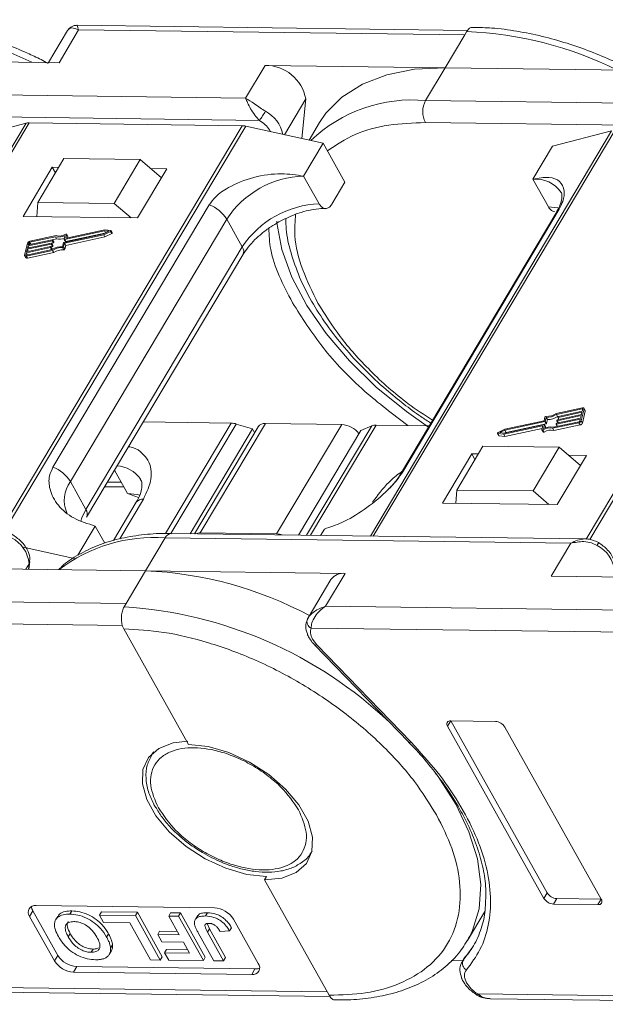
# Model space of a CAD drawing. Header units: millimetres. Extents: x 3199 to 4123, y -210 to 442.
# Tile 35 of 39: x 3881 to 3919, y 256 to 320. Entities that reach past the tile are written whole.
import ezdxf

# ---------------------------------------------------------------- set-up
doc = ezdxf.new("R2010")
doc.units = ezdxf.units.MM

msp = doc.modelspace()

# ---------------------------------------------------------------- linework, layer by layer
at = {"color": 7, "linetype": 'Continuous', "lineweight": 15}
for p, q in [((3909.758, 318.986), (3884.703, 319.316)), ((3884.106, 318.972), (3882.888, 316.926)), ((3883.564, 316.917), (3884.817, 319.022)), ((3884.817, 319.022), (3909.573, 318.695)), ((3909.573, 318.695), (3908.32, 316.591)), ((3909.698, 318.906), (3909.573, 318.695)), ((3870.766, 317.086), (3883.564, 316.917)), ((3896.772, 316.743), (3895.52, 314.638)), ((3908.32, 316.591), (3896.772, 316.743)), ((3907.068, 314.486), (3908.32, 316.591)), ((3908.32, 316.591), (3921.118, 316.422)), ((3895.52, 314.638), (3869.513, 314.981)), ((3898.018, 312.294), (3899.383, 314.587)), ((3899.383, 314.587), (3899.123, 312.049)), ((3933.074, 314.143), (3907.068, 314.486)), ((3896.414, 313.212), (3869.494, 313.567)), ((3881.44, 313.031), (3865.968, 287.036)), ((3866.154, 287.034), (3881.641, 313.053)), ((3877.64, 312.045), (3881.44, 313.031)), ((3895.301, 312.873), (3879.812, 286.849)), ((3880.043, 286.825), (3895.53, 312.845)), ((3881.641, 313.053), (3895.301, 312.873)), ((3895.53, 312.845), (3900.499, 311.744)), ((3900.263, 313.073), (3899.592, 311.945)), ((3933.968, 312.717), (3907.049, 313.072)), ((3918.995, 312.536), (3903.523, 286.541)), ((3903.709, 286.539), (3919.196, 312.558)), ((3915.194, 311.55), (3918.995, 312.536)), ((3932.856, 312.378), (3917.366, 286.353)), ((3917.597, 286.33), (3933.085, 312.35)), ((3900.499, 311.744), (3899.246, 309.639)), ((3900.499, 311.744), (3901.895, 309.25)), ((3913.942, 309.445), (3915.194, 311.55)), ((3883.127, 310.205), (3881.248, 307.048)), ((3883.869, 310.761), (3882.199, 307.955)), ((3883.535, 310.2), (3883.127, 310.205)), ((3883.127, 310.205), (3883.326, 309.849)), ((3888.768, 310.697), (3883.869, 310.761)), ((3887.097, 307.89), (3888.768, 310.697)), ((3888.768, 310.697), (3890.131, 309.531)), ((3888.595, 306.951), (3890.475, 310.108)), ((3890.475, 310.108), (3889.44, 310.122)), ((3900.243, 307.858), (3899.246, 309.639)), ((3901.06, 307.847), (3901.895, 309.25)), ((3913.942, 309.445), (3914.939, 307.664)), ((3882.199, 307.955), (3882.144, 307.036)), ((3887.097, 307.89), (3882.199, 307.955)), ((3893.192, 307.804), (3883.17, 290.966)), ((3888.189, 306.956), (3887.097, 307.89)), ((3881.248, 307.048), (3888.595, 306.951)), ((3915.472, 307.347), (3905.45, 290.508)), ((3905.602, 290.67), (3915.624, 307.508)), ((3884.288, 290.037), (3894.31, 306.875)), ((3895.307, 305.094), (3894.31, 306.875)), ((3883.364, 305.82), (3881.682, 305.458)), ((3883.864, 305.386), (3886.419, 305.936)), ((3883.893, 305.588), (3883.951, 305.833)), ((3886.465, 306.126), (3883.91, 305.577)), ((3883.913, 305.337), (3886.421, 305.876)), ((3883.99, 305.434), (3886.493, 305.972)), ((3884.048, 305.899), (3883.993, 305.669)), ((3886.497, 306.193), (3884.01, 305.658)), ((3884.126, 305.77), (3884.046, 305.913)), ((3884.048, 305.899), (3884.127, 305.756)), ((3886.419, 305.936), (3886.741, 306.095)), ((3886.421, 305.876), (3886.859, 306.093)), ((3886.501, 305.733), (3886.421, 305.876)), ((3886.741, 306.095), (3886.465, 306.126)), ((3886.538, 305.994), (3886.465, 306.126)), ((3886.873, 306.151), (3886.497, 306.193)), ((3886.501, 305.733), (3886.939, 305.95)), ((3886.859, 306.093), (3886.939, 305.95)), ((3886.97, 305.999), (3886.891, 306.141)), ((3881.532, 305.336), (3881.35, 304.576)), ((3883.055, 305.273), (3881.518, 304.942)), ((3881.533, 305.006), (3883.07, 305.336)), ((3881.571, 305.164), (3881.533, 305.006)), ((3883.108, 305.494), (3881.571, 305.164)), ((3881.647, 305.03), (3881.571, 305.164)), ((3881.587, 305.227), (3883.124, 305.558)), ((3881.617, 305.354), (3881.587, 305.227)), ((3881.677, 305.247), (3881.617, 305.354)), ((3883.322, 305.751), (3881.667, 305.395)), ((3881.667, 305.395), (3881.742, 305.261)), ((3883.135, 305.13), (3883.055, 305.273)), ((3883.088, 305.325), (3883.08, 305.293)), ((3883.16, 305.151), (3883.08, 305.293)), ((3883.167, 305.189), (3883.087, 305.332)), ((3883.088, 305.33), (3883.188, 305.352)), ((3883.168, 305.182), (3883.088, 305.325)), ((3883.188, 305.352), (3883.108, 305.494)), ((3883.141, 305.546), (3883.133, 305.515)), ((3883.213, 305.372), (3883.133, 305.515)), ((3883.22, 305.411), (3883.14, 305.553)), ((3883.141, 305.552), (3883.402, 305.608)), ((3883.221, 305.404), (3883.141, 305.546)), ((3883.16, 305.151), (3883.168, 305.182)), ((3883.213, 305.372), (3883.221, 305.404)), ((3883.402, 305.608), (3883.322, 305.751)), ((3883.781, 305.121), (3883.839, 305.366)), ((3883.854, 305.092), (3883.913, 305.337)), ((3883.893, 305.581), (3883.973, 305.438)), ((3883.99, 305.434), (3883.91, 305.577)), ((3883.993, 305.194), (3883.913, 305.337)), ((3883.934, 304.949), (3883.993, 305.194)), ((3883.993, 305.194), (3886.501, 305.733)), ((3883.999, 305.658), (3883.993, 305.669)), ((3884.109, 305.679), (3884.127, 305.756)), ((3881.354, 304.534), (3881.434, 304.392)), ((3881.465, 304.721), (3881.435, 304.594)), ((3881.435, 304.594), (3881.447, 304.572)), ((3881.454, 304.508), (3883.136, 304.869)), ((3883.002, 305.051), (3881.465, 304.721)), ((3881.54, 304.586), (3881.465, 304.721)), ((3881.469, 304.571), (3883.125, 304.927)), ((3881.48, 304.784), (3883.017, 305.114)), ((3881.518, 304.942), (3881.48, 304.784)), ((3881.593, 304.808), (3881.518, 304.942)), ((3881.534, 304.365), (3883.216, 304.727)), ((3883.077, 304.917), (3883.002, 305.051)), ((3883.035, 305.103), (3883.027, 305.071)), ((3883.107, 304.929), (3883.027, 305.071)), ((3883.114, 304.967), (3883.034, 305.11)), ((3883.035, 305.109), (3883.135, 305.13)), ((3883.114, 304.96), (3883.035, 305.103)), ((3883.107, 304.929), (3883.114, 304.96)), ((3883.216, 304.727), (3883.136, 304.869)), ((3883.787, 305.05), (3883.866, 304.908)), ((3883.934, 304.949), (3883.854, 305.092)), ((3895.307, 305.094), (3885.285, 288.256)), ((3885.328, 287.755), (3895.35, 304.594)), ((3881.534, 304.365), (3881.454, 304.508)), ((3917.121, 294.767), (3915.439, 294.405)), ((3917.106, 294.703), (3915.451, 294.347)), ((3917.095, 294.491), (3915.558, 294.16)), ((3915.573, 294.224), (3917.11, 294.554)), ((3917.043, 293.939), (3917.225, 294.699)), ((3917.057, 294.332), (3917.095, 294.491)), ((3917.134, 294.653), (3917.106, 294.703)), ((3917.11, 294.554), (3917.141, 294.681)), ((3917.123, 293.796), (3917.305, 294.556)), ((3917.301, 294.598), (3917.221, 294.74)), ((3917.225, 294.699), (3917.305, 294.556)), ((3888.963, 293.862), (3894.593, 293.787)), ((3894.593, 293.787), (3890.381, 286.709)), ((3914.662, 293.938), (3912.154, 293.399)), ((3914.711, 293.888), (3912.156, 293.339)), ((3914.721, 294.183), (3914.662, 293.938)), ((3914.791, 293.746), (3914.711, 293.888)), ((3914.794, 294.153), (3914.736, 293.908)), ((3914.816, 293.766), (3914.736, 293.908)), ((3914.874, 294.011), (3914.794, 294.153)), ((3914.816, 293.766), (3914.874, 294.011)), ((3915.211, 293.455), (3916.893, 293.816)), ((3915.253, 293.524), (3916.908, 293.88)), ((3915.53, 294.205), (3915.451, 294.347)), ((3916.989, 294.047), (3915.452, 293.717)), ((3915.467, 293.78), (3917.004, 294.11)), ((3915.487, 293.95), (3915.495, 293.981)), ((3915.488, 293.943), (3915.567, 293.802)), ((3917.042, 294.269), (3915.505, 293.938)), ((3915.58, 293.804), (3915.505, 293.938)), ((3915.52, 294.002), (3917.057, 294.332)), ((3915.53, 294.205), (3915.551, 294.209)), ((3915.54, 294.172), (3915.548, 294.203)), ((3915.541, 294.165), (3915.62, 294.023)), ((3915.633, 294.026), (3915.558, 294.16)), ((3916.893, 293.816), (3916.973, 293.674)), ((3916.958, 293.92), (3916.989, 294.047)), ((3917.004, 294.11), (3917.042, 294.269)), ((3917.123, 293.796), (3917.043, 293.939)), ((3890.737, 286.697), (3894.925, 293.732)), ((3895.97, 293.415), (3891.969, 286.693)), ((3896.331, 293.557), (3892.244, 286.69)), ((3892.616, 286.742), (3896.792, 293.758)), ((3895.97, 293.415), (3894.925, 293.732)), ((3896.104, 293.176), (3895.97, 293.415)), ((3896.792, 293.758), (3901.69, 293.694)), ((3901.69, 293.694), (3897.514, 286.678)), ((3898.909, 286.602), (3902.91, 293.324)), ((3903.614, 293.618), (3899.434, 286.595)), ((3899.678, 286.592), (3903.888, 293.665)), ((3903.614, 293.618), (3902.91, 293.324)), ((3903.888, 293.665), (3907.302, 293.62)), ((3912.154, 293.399), (3911.716, 293.182)), ((3912.156, 293.339), (3911.834, 293.18)), ((3911.834, 293.18), (3912.111, 293.149)), ((3912.078, 293.082), (3914.565, 293.616)), ((3912.111, 293.149), (3914.665, 293.698)), ((3912.236, 293.196), (3912.156, 293.339)), ((3912.158, 292.939), (3914.546, 293.453)), ((3912.162, 293.16), (3912.236, 293.196)), ((3912.236, 293.196), (3914.791, 293.746)), ((3914.528, 293.376), (3914.583, 293.605)), ((3914.529, 293.362), (3914.609, 293.22)), ((3914.579, 293.591), (3914.565, 293.616)), ((3914.661, 293.218), (3914.581, 293.36)), ((3914.683, 293.687), (3914.624, 293.442)), ((3914.762, 293.551), (3914.682, 293.694)), ((3914.762, 293.544), (3914.683, 293.687)), ((3914.75, 293.492), (3914.762, 293.544)), ((3915.291, 293.312), (3915.211, 293.455)), ((3915.291, 293.312), (3916.973, 293.674)), ((3915.434, 293.728), (3915.442, 293.76)), ((3915.435, 293.721), (3915.514, 293.58)), ((3915.527, 293.583), (3915.452, 293.717)), ((3911.685, 293.133), (3911.764, 292.991)), ((3911.702, 293.124), (3912.078, 293.082)), ((3911.782, 292.981), (3911.702, 293.124)), ((3911.782, 292.981), (3912.158, 292.939)), ((3912.158, 292.939), (3912.078, 293.082)), ((3910.733, 292.305), (3909.063, 289.498)), ((3915.632, 292.24), (3910.733, 292.305)), ((3913.961, 289.434), (3915.632, 292.24)), ((3915.632, 292.24), (3916.995, 291.075)), ((3910.033, 291.819), (3908.154, 288.662)), ((3910.441, 291.814), (3910.033, 291.819)), ((3910.033, 291.819), (3910.232, 291.463)), ((3915.501, 288.565), (3917.38, 291.722)), ((3917.38, 291.722), (3916.22, 291.737)), ((3887.121, 290.767), (3887.954, 289.278)), ((3884.288, 290.037), (3885.285, 288.256)), ((3886.666, 290.002), (3887.556, 289.99)), ((3886.493, 289.711), (3887.721, 289.695)), ((3909.012, 288.65), (3909.063, 289.498)), ((3909.063, 289.498), (3913.961, 289.434)), ((3914.97, 288.572), (3913.961, 289.434)), ((3887.457, 286.37), (3888.97, 288.912)), ((3887.954, 289.278), (3888.663, 289.025)), ((3888.51, 288.711), (3887.044, 286.249)), ((3908.154, 288.662), (3915.501, 288.565)), ((3884.766, 285.31), (3885.883, 287.188)), ((3885.883, 287.188), (3886.503, 286.081)), ((3900.334, 286.583), (3900.579, 286.994)), ((3889.111, 284.317), (3890.364, 286.422)), ((3890.364, 286.422), (3916.37, 286.079)), ((3917.308, 286.359), (3890.776, 286.709)), ((3897.514, 286.678), (3892.616, 286.742)), ((3881.258, 285.83), (3884.631, 285.083)), ((3916.37, 286.079), (3915.118, 283.974)), ((3877.563, 284.469), (3889.111, 284.317)), ((3881.427, 284.418), (3881.635, 284.769)), ((3881.635, 284.769), (3881.599, 284.416)), ((3881.63, 284.416), (3881.68, 284.9)), ((3889.111, 284.317), (3887.858, 282.212)), ((3901.909, 284.148), (3889.111, 284.317)), ((3900.988, 283.746), (3899.526, 281.289)), ((3900.657, 282.043), (3901.909, 284.148)), ((3915.118, 283.974), (3926.666, 283.822)), ((3887.858, 282.212), (3863.102, 282.538)), ((3887.858, 282.212), (3887.733, 282.002)), ((3925.413, 281.717), (3900.657, 282.043)), ((3862.17, 281.136), (3887.628, 280.801)), ((3899.546, 281.321), (3899.45, 281.073)), ((3887.714, 280.587), (3891.863, 273.178)), ((3899.725, 280.641), (3925.183, 280.305)), ((3900.087, 279.57), (3899.812, 279.933)), ((3899.937, 279.573), (3905.981, 273.323)), ((3906.132, 273.32), (3900.087, 279.57)), ((3908.474, 274.338), (3908.683, 274.688)), ((3908.474, 274.338), (3914.657, 263.294)), ((3911.541, 274.651), (3908.683, 274.688)), ((3908.683, 274.688), (3914.866, 263.645)), ((3918.331, 263.246), (3912.148, 274.289)), ((3905.97, 273.319), (3906.11, 273.177)), ((3889.59, 272.656), (3889.474, 272.461)), ((3889.474, 272.461), (3889.514, 272.526)), ((3889.514, 272.526), (3889.64, 272.7)), ((3899.786, 266.324), (3899.737, 266.246)), ((3896.854, 264.696), (3896.729, 264.485)), ((3896.729, 264.485), (3900.877, 257.075)), ((3914.657, 263.294), (3914.866, 263.645)), ((3893.521, 262.689), (3882.091, 262.839)), ((3915.265, 262.932), (3915.473, 263.283)), ((3915.265, 262.932), (3918.122, 262.895)), ((3915.473, 263.283), (3918.331, 263.246)), ((3918.122, 262.895), (3918.331, 263.246)), ((3881.674, 262.138), (3881.882, 262.489)), ((3881.882, 262.489), (3883.478, 259.639)), ((3884.369, 262.492), (3884.244, 262.282)), ((3886.153, 262.22), (3886.278, 262.431)), ((3888.456, 262.19), (3886.153, 262.22)), ((3886.153, 262.22), (3886.419, 261.745)), ((3886.278, 262.431), (3888.581, 262.4)), ((3888.581, 262.4), (3888.456, 262.19)), ((3890.051, 259.34), (3888.456, 262.19)), ((3888.581, 262.4), (3890.177, 259.55)), ((3890.591, 262.162), (3890.716, 262.372)), ((3890.716, 262.372), (3891.344, 262.364)), ((3891.344, 262.364), (3891.219, 262.153)), ((3891.344, 262.364), (3892.94, 259.514)), ((3892.459, 262.199), (3892.334, 261.988)), ((3893.078, 262.377), (3892.953, 262.167)), ((3909.751, 260.583), (3910.867, 262.458)), ((3881.674, 262.138), (3883.269, 259.288)), ((3883.474, 262.142), (3883.349, 261.931)), ((3886.419, 261.745), (3888.094, 261.723)), ((3888.094, 261.723), (3889.423, 259.348)), ((3890.591, 262.162), (3891.266, 260.956)), ((3891.219, 262.153), (3890.591, 262.162)), ((3892.815, 259.303), (3891.219, 262.153)), ((3893.054, 261.679), (3893.205, 261.341)), ((3896.332, 259.116), (3894.736, 261.966)), ((3884.277, 261.033), (3884.151, 260.822)), ((3886.606, 260.817), (3886.732, 261.027)), ((3889.885, 260.974), (3890.01, 261.185)), ((3889.885, 260.974), (3890.15, 260.499)), ((3891.266, 260.956), (3889.885, 260.974)), ((3890.01, 261.185), (3891.146, 261.17)), ((3892.479, 261.091), (3893.484, 259.295)), ((3893.08, 261.131), (3893.205, 261.341)), ((3894.112, 259.286), (3893.08, 261.131)), ((3893.205, 261.341), (3894.238, 259.497)), ((3893.886, 261.175), (3894.494, 261.203)), ((3894.494, 261.203), (3894.619, 261.414)), ((3886.991, 260.305), (3886.866, 260.094)), ((3890.15, 260.499), (3891.532, 260.481)), ((3891.532, 260.481), (3891.921, 259.787)), ((3909.896, 260.839), (3909.751, 260.583)), ((3885.616, 259.834), (3885.741, 260.044)), ((3886.782, 259.704), (3886.907, 259.914)), ((3890.33, 259.808), (3890.455, 260.018)), ((3890.33, 259.808), (3890.596, 259.333)), ((3891.921, 259.787), (3890.33, 259.808)), ((3890.455, 260.018), (3891.801, 260)), ((3910.098, 260.187), (3909.481, 259.331)), ((3883.269, 259.288), (3883.478, 259.639)), ((3889.423, 259.348), (3890.051, 259.34)), ((3890.051, 259.34), (3890.177, 259.55)), ((3890.596, 259.333), (3892.815, 259.303)), ((3892.815, 259.303), (3892.94, 259.514)), ((3893.484, 259.295), (3894.112, 259.286)), ((3894.238, 259.497), (3894.112, 259.286)), ((3908.714, 259.305), (3909.448, 259.296)), ((3909.551, 259.469), (3909.413, 259.236)), ((3909.413, 259.236), (3909.481, 259.331)), ((3909.481, 259.331), (3909.61, 259.547)), ((3884.484, 258.565), (3884.693, 258.915)), ((3884.484, 258.565), (3895.914, 258.414)), ((3884.693, 258.915), (3896.123, 258.765)), ((3895.914, 258.414), (3896.123, 258.765)), ((3900.758, 257.289), (3872.854, 257.657)), ((3873.646, 257.354), (3900.942, 256.994)), ((3938.312, 256.794), (3910.409, 257.162)), ((3910.348, 257.091), (3910.349, 257.091)), ((3911.2, 256.858), (3938.497, 256.498))]:
    msp.add_line(p, q, dxfattribs=at)
at = {"color": 7, "linetype": 'Continuous', "lineweight": 15, "flags": 128}
for points in [[(3908.32, 316.591), (3906.358, 316.491), (3904.578, 316.139), (3903.016, 315.542), (3901.704, 314.713), (3900.669, 313.669), (3900.263, 313.073)], [(3915.607, 307.588), (3915.544, 307.602), (3914.939, 307.664)], [(3915.624, 307.508), (3915.537, 307.432), (3915.472, 307.347)], [(3907.252, 293.535), (3905.831, 294.535), (3903.906, 296.105), (3902.178, 297.785), (3900.682, 299.541), (3899.447, 301.341), (3898.498, 303.146), (3897.853, 304.922), (3897.526, 306.634), (3897.515, 306.752)], [(3883.994, 305.914), (3884.005, 305.919), (3884.015, 305.922), (3884.025, 305.923), (3884.034, 305.921), (3884.041, 305.918), (3884.046, 305.913), (3884.048, 305.906), (3884.048, 305.899)], [(3886.873, 306.151), (3886.883, 306.148), (3886.889, 306.143), (3886.892, 306.136), (3886.892, 306.127), (3886.888, 306.118), (3886.881, 306.108), (3886.871, 306.1), (3886.859, 306.093)], [(3886.939, 305.95), (3886.951, 305.957), (3886.961, 305.966), (3886.968, 305.975), (3886.972, 305.985), (3886.972, 305.994), (3886.97, 305.999)], [(3883.07, 305.336), (3883.075, 305.337), (3883.078, 305.337), (3883.082, 305.336), (3883.084, 305.335), (3883.086, 305.333), (3883.088, 305.33), (3883.088, 305.328), (3883.088, 305.325)], [(3883.124, 305.558), (3883.128, 305.558), (3883.132, 305.558), (3883.135, 305.558), (3883.138, 305.556), (3883.14, 305.555), (3883.141, 305.552), (3883.141, 305.549), (3883.141, 305.546)], [(3883.91, 305.577), (3883.906, 305.576), (3883.902, 305.576), (3883.899, 305.577), (3883.896, 305.578), (3883.894, 305.58), (3883.893, 305.582), (3883.892, 305.585), (3883.893, 305.588)], [(3883.993, 305.669), (3883.992, 305.666), (3883.993, 305.664), (3883.994, 305.661), (3883.996, 305.66), (3883.999, 305.658), (3884.002, 305.658), (3884.006, 305.658), (3884.01, 305.658)], [(3884.127, 305.756), (3884.128, 305.764), (3884.126, 305.77)], [(3881.454, 304.508), (3881.43, 304.504), (3881.407, 304.505), (3881.387, 304.509), (3881.371, 304.516), (3881.359, 304.527), (3881.351, 304.541), (3881.348, 304.558), (3881.35, 304.576)], [(3881.435, 304.594), (3881.434, 304.588), (3881.435, 304.582), (3881.438, 304.578), (3881.442, 304.574), (3881.447, 304.572), (3881.454, 304.57), (3881.461, 304.57), (3881.469, 304.571)], [(3883.017, 305.114), (3883.021, 305.115), (3883.025, 305.115), (3883.028, 305.114), (3883.031, 305.113), (3883.033, 305.111), (3883.035, 305.109), (3883.035, 305.106), (3883.035, 305.103)], [(3883.104, 304.923), (3883.106, 304.926), (3883.107, 304.929)], [(3917.141, 294.681), (3917.141, 294.687), (3917.14, 294.692), (3917.138, 294.697), (3917.133, 294.7), (3917.128, 294.703), (3917.121, 294.704), (3917.114, 294.704), (3917.106, 294.703)], [(3917.121, 294.767), (3917.145, 294.77), (3917.168, 294.77), (3917.188, 294.766), (3917.204, 294.758), (3917.217, 294.747), (3917.224, 294.733), (3917.227, 294.717), (3917.225, 294.699)], [(3915.505, 293.938), (3915.501, 293.938), (3915.497, 293.938), (3915.494, 293.939), (3915.491, 293.94), (3915.489, 293.942), (3915.487, 293.944), (3915.487, 293.947), (3915.487, 293.95)], [(3915.558, 294.16), (3915.554, 294.16), (3915.55, 294.16), (3915.547, 294.16), (3915.544, 294.162), (3915.542, 294.163), (3915.541, 294.166), (3915.54, 294.169), (3915.54, 294.172)], [(3911.702, 293.124), (3911.693, 293.126), (3911.686, 293.131), (3911.683, 293.138), (3911.683, 293.147), (3911.687, 293.157), (3911.694, 293.166), (3911.704, 293.175), (3911.716, 293.182)], [(3914.581, 293.36), (3914.571, 293.356), (3914.56, 293.353), (3914.55, 293.352), (3914.541, 293.353), (3914.534, 293.357), (3914.529, 293.362), (3914.527, 293.368), (3914.528, 293.376)], [(3914.583, 293.605), (3914.583, 293.608), (3914.582, 293.611), (3914.581, 293.613), (3914.579, 293.615), (3914.576, 293.616), (3914.573, 293.617), (3914.569, 293.617), (3914.565, 293.616)], [(3914.609, 293.22), (3914.609, 293.219), (3914.614, 293.214), (3914.621, 293.211), (3914.63, 293.21), (3914.64, 293.21), (3914.65, 293.213), (3914.661, 293.218)], [(3914.665, 293.698), (3914.669, 293.699), (3914.673, 293.698), (3914.676, 293.698), (3914.679, 293.697), (3914.681, 293.695), (3914.682, 293.692), (3914.683, 293.69), (3914.683, 293.687)], [(3915.452, 293.717), (3915.447, 293.716), (3915.444, 293.716), (3915.44, 293.717), (3915.438, 293.718), (3915.436, 293.72), (3915.434, 293.722), (3915.434, 293.725), (3915.434, 293.728)], [(3888.741, 289.172), (3888.559, 289.216), (3887.954, 289.278)], [(3885.285, 288.256), (3885.022, 287.707), (3884.957, 287.501)], [(3918.062, 285.938), (3918.1, 286.002), (3918.129, 286.055), (3918.149, 286.094), (3918.16, 286.118), (3918.16, 286.126), (3918.159, 286.126)], [(3881.68, 284.9), (3881.667, 284.841), (3881.635, 284.769)], [(3899.937, 279.573), (3899.947, 279.565), (3899.982, 279.552), (3900.029, 279.554), (3900.087, 279.57)], [(3896.854, 264.696), (3895.592, 264.838), (3894.261, 265.224), (3892.94, 265.832), (3891.705, 266.627), (3890.628, 267.562), (3889.771, 268.583), (3889.184, 269.631), (3888.902, 270.645), (3888.94, 271.565), (3889.298, 272.339), (3889.952, 272.921), (3890.867, 273.278), (3891.819, 273.388)], [(3891.863, 273.178), (3893.125, 273.036), (3894.456, 272.649), (3895.777, 272.041), (3897.012, 271.246), (3898.09, 270.311), (3898.946, 269.29), (3899.533, 268.242), (3899.815, 267.229), (3899.777, 266.308), (3899.42, 265.535), (3898.765, 264.953), (3897.85, 264.596), (3896.729, 264.485)], [(3905.981, 273.323), (3905.991, 273.314), (3906.027, 273.302), (3906.074, 273.304), (3906.132, 273.32)], [(3907.687, 271.36), (3907.862, 271.121), (3909.001, 269.345), (3909.849, 267.572), (3910.388, 265.839), (3910.609, 264.182), (3910.506, 262.634), (3910.082, 261.226), (3909.896, 260.839)]]:
    msp.add_lwpolyline(points, dxfattribs=at)
at = {"color": 7, "linetype": 'Continuous', "lineweight": 15}
for centre, radius, start, end in [((3871.204, 295.499), 23.921, 63.68222, 87.74889), ((3908.759, 295.004), 23.921, 63.68222, 87.74889), ((3896.792, 314.108), 2.635, 10.46334, 90.43159), ((3906.2, 305.157), 9.369, 84.68884, 133.81237), ((3908.423, 313.761), 1.537, 151.84726, 206.63631), ((3889.308, 318.25), 8.711, 324.66196, 329.24799), ((3895.76, 311.84), 2.212, 12.3939, 62.13915), ((3881.624, 312.291), 0.762, 88.71486, 103.94659), ((3895.279, 311.742), 1.132, 77.19266, 88.88778), ((3899.445, 303.494), 6.148, 91.85146, 146.63211), ((3914.112, 307.44), 2.012, 34.97651, 94.86365), ((3892.358, 305.662), 2.299, 31.86296, 68.72336), ((3900.442, 301.713), 6.148, 91.85146, 146.63211), ((3883.525, 306.646), 0.918, 257.21693, 297.64361), ((3883.566, 306.619), 0.825, 255.81963, 301.24295), ((3881.717, 305.262), 0.199, 100.13345, 158.28269), ((3881.679, 305.33), 0.0664, 100.13345, 158.28269), ((3883.049, 305.305), 0.0332, 280.13345, 338.28269), ((3883.103, 305.527), 0.0332, 280.13345, 338.28269), ((3883.129, 305.163), 0.0332, 280.13345, 338.28269), ((3883.159, 305.185), 0.00928, 343.83362, 27.82236), ((3883.182, 305.385), 0.0332, 280.13345, 338.28269), ((3883.212, 305.407), 0.00928, 343.83362, 27.82236), ((3883.601, 306.449), 0.864, 256.65483, 290.57082), ((3883.87, 305.354), 0.0332, 100.13345, 158.28269), ((3883.984, 305.448), 0.0147, 219.38216, 291.31431), ((3882.996, 305.084), 0.0332, 280.13345, 338.28269), ((3883.106, 304.963), 0.00928, 343.83362, 27.82236), ((3883.763, 303.976), 1.145, 89.11156, 123.86502), ((3883.707, 304.076), 0.978, 85.32254, 125.72777), ((3883.787, 303.933), 0.978, 85.32254, 125.72777), ((3883.792, 305.116), 0.0666, 265.08198, 338.22439), ((3883.872, 304.974), 0.0666, 265.08198, 338.22439), ((3894.922, 304.809), 0.48, 333.29813, 36.49761), ((3881.502, 304.448), 0.0882, 219.38216, 291.31431), ((3914.868, 295.199), 0.978, 265.32254, 305.72777), ((3917.252, 294.572), 0.0557, 343.83362, 27.82236), ((3894.563, 292.578), 1.21, 72.60466, 88.58202), ((3914.705, 293.921), 0.0332, 280.13345, 338.28269), ((3914.783, 294.158), 0.0666, 85.08198, 158.22439), ((3914.812, 295.299), 1.145, 269.11156, 303.86502), ((3914.892, 295.156), 1.145, 269.11156, 303.86502), ((3915.473, 293.747), 0.0332, 100.13345, 158.28269), ((3915.526, 293.969), 0.0332, 100.13345, 158.28269), ((3915.579, 294.191), 0.0332, 100.13345, 158.28269), ((3916.858, 294.012), 0.199, 280.13345, 338.28269), ((3916.896, 293.945), 0.0664, 280.13345, 338.28269), ((3916.938, 293.87), 0.199, 280.13345, 338.28269), ((3896.736, 293.258), 0.503, 83.62421, 143.5489), ((3901.598, 292.148), 1.549, 39.39998, 86.5962), ((3903.865, 292.973), 0.692, 88.08646, 111.31749), ((3915.009, 292.655), 0.825, 75.81963, 121.24295), ((3915.05, 292.628), 0.918, 77.21693, 117.64361), ((3915.089, 292.513), 0.825, 75.81963, 121.24295), ((3914.753, 293.547), 0.00928, 343.83362, 27.82236), ((3914.785, 293.778), 0.0332, 280.13345, 338.28269), ((3911.782, 293.002), 0.0209, 212.10887, 269.29606), ((3882.335, 288.823), 2.299, 31.86296, 68.72336), ((3887.202, 289.138), 1.903, 34.29758, 87.55752), ((3905.897, 290.241), 0.521, 124.53354, 150.01461), ((3885.861, 288.849), 1.971, 142.93475, 204.26513), ((3888.914, 288.412), 0.503, 83.62421, 143.5489), ((3884.869, 287.967), 0.506, 336.16518, 34.75455), ((3879.581, 284.592), 2.062, 4.91796, 63.30134), ((3889.632, 276.468), 9.98, 85.79631, 127.46323), ((3890.819, 286.208), 0.503, 94.93467, 154.85936), ((3892.585, 286.099), 0.644, 87.24327, 113.70942), ((3897.475, 285.41), 1.268, 71.90738, 88.22848), ((3917.136, 284.097), 2.062, 4.91796, 63.30134), ((3888.035, 259.761), 24.579, 61.88911, 87.49099), ((3901.782, 283.185), 0.971, 82.44401, 144.7291), ((3886.046, 254.869), 27.185, 46.54173, 86.44117), ((3899.9, 281.049), 0.444, 155.44234, 246.7351), ((3908.645, 274.473), 0.218, 80.0385, 218.45582), ((3911.495, 273.884), 0.768, 31.84726, 86.63631), ((3915.518, 264.05), 0.768, 211.84726, 266.63631), ((3882.016, 262.409), 0.437, 80.0385, 218.45582), ((3915.31, 263.7), 0.768, 211.84726, 266.63631), ((3918.16, 263.11), 0.218, 260.0385, 38.45582), ((3882.427, 262.82), 0.637, 183.53369, 211.34635), ((3893.431, 261.155), 1.537, 31.84726, 86.63631), ((3884.575, 260.099), 1.537, 211.84726, 266.63631), ((3884.783, 260.45), 1.537, 211.84726, 266.63631), ((3895.99, 258.844), 0.437, 260.0385, 38.45582), ((3909.93, 259.128), 0.492, 155.65034, 240.17569), ((3896.155, 259.401), 0.637, 267.14035, 294.94614), ((3910.223, 257.258), 0.209, 306.81124, 332.44808)]:
    msp.add_arc(centre, radius, start, end, dxfattribs=at)
for points, knots in [([(3882.856, 316.873), (3882.706, 316.956), (3882.273, 317.196), (3881.345, 317.615), (3880.072, 318.152), (3878.551, 318.681), (3876.971, 319.124), (3875.353, 319.452), (3873.866, 319.649), (3872.956, 319.667), (3872.563, 319.674)], [0, 0, 0, 0, 0.044532, 0.128331, 0.266735, 0.409213, 0.560805, 0.717582, 0.878061, 1, 1, 1, 1]), ([(3884.817, 319.022), (3884.657, 319.085), (3884.41, 319.182), (3884.19, 319.103), (3884.11, 318.973), (3884.074, 318.914)], [0, 0, 0, 0, 0.4984129, 0.772928, 1, 1, 1, 1]), ([(3884.701, 319.316), (3884.628, 319.311), (3884.504, 319.302), (3884.296, 319.204), (3884.201, 319.093), (3884.15, 319.033)], [0, 0, 0, 0, 0.389383, 0.666862, 1, 1, 1, 1]), ([(3884.702, 319.309), (3884.702, 319.311), (3884.701, 319.339), (3884.728, 319.245), (3884.787, 319.096), (3884.817, 319.022)], [0, 0, 0, 0, 0.044563, 0.521846, 1, 1, 1, 1]), ([(3910.118, 319.181), (3910.072, 319.182), (3909.961, 319.184), (3909.814, 319.074), (3909.731, 318.954), (3909.698, 318.906)], [0, 0, 0, 0, 0.29921, 0.721934, 1, 1, 1, 1]), ([(3920.411, 316.378), (3920.261, 316.461), (3919.828, 316.7), (3918.9, 317.119), (3917.627, 317.657), (3916.106, 318.185), (3914.526, 318.629), (3912.907, 318.956), (3911.42, 319.154), (3910.51, 319.172), (3910.118, 319.179)], [0, 0, 0, 0, 0.0445325, 0.1283306, 0.2667352, 0.4092126, 0.5608048, 0.7175824, 0.8780612, 1, 1, 1, 1]), ([(3895.52, 314.638), (3895.703, 314.532), (3895.988, 314.366), (3896.439, 314.036), (3896.683, 313.871), (3896.794, 313.796)], [0, 0, 0, 0, 0.498413, 0.772928, 1, 1, 1, 1]), ([(3896.414, 313.212), (3896.311, 313.321), (3896.094, 313.553), (3895.841, 313.963), (3895.641, 314.349), (3895.56, 314.542), (3895.52, 314.638)], [0, 0, 0, 0, 0.2343503, 0.4981953, 0.748869, 1, 1, 1, 1]), ([(3897.111, 312.495), (3897.094, 312.532), (3897.025, 312.682), (3896.787, 312.942), (3896.536, 313.124), (3896.414, 313.212)], [0, 0, 0, 0, 0.142722, 0.582056, 1, 1, 1, 1]), ([(3907.049, 313.072), (3906.25, 313.043), (3904.606, 312.984), (3902.44, 312.387), (3901.331, 311.642), (3900.768, 311.263)], [0, 0, 0, 0, 0.317154, 0.653305, 1, 1, 1, 1]), ([(3899.246, 309.639), (3898.777, 309.709), (3897.75, 309.864), (3896.031, 309.62), (3894.585, 309.048), (3893.627, 308.393), (3893.319, 307.977), (3893.192, 307.804)], [0, 0, 0, 0, 0.219162, 0.4791659, 0.7354888, 0.890617, 1, 1, 1, 1]), ([(3915.624, 307.508), (3915.713, 307.682), (3915.944, 308.131), (3915.994, 308.786), (3915.714, 309.345), (3915.022, 309.634), (3914.305, 309.509), (3913.942, 309.445)], [0, 0, 0, 0, 0.109672, 0.284648, 0.519248, 0.75632, 1, 1, 1, 1]), ([(3915.755, 308.592), (3915.762, 308.584), (3915.797, 308.538), (3915.82, 308.432), (3915.807, 308.131), (3915.699, 307.753), (3915.529, 307.462), (3915.46, 307.343)], [0, 0, 0, 0, 0.067894, 0.345531, 0.591839, 0.832441, 1, 1, 1, 1]), ([(3901.06, 307.847), (3901.009, 307.776), (3900.906, 307.634), (3900.712, 307.546), (3900.516, 307.568), (3900.354, 307.685), (3900.275, 307.808), (3900.243, 307.858)], [0, 0, 0, 0, 0.214694, 0.429388, 0.644082, 0.858775, 1, 1, 1, 1]), ([(3897.652, 306.697), (3897.99, 306.869), (3898.464, 307.109), (3899.172, 307.347), (3899.744, 307.487), (3900.275, 307.562), (3900.546, 307.552), (3900.638, 307.549)], [0, 0, 0, 0, 0.329174, 0.461516, 0.675703, 0.889596, 1, 1, 1, 1]), ([(3898.73, 307.192), (3898.692, 306.739), (3898.599, 305.627), (3899.077, 303.681), (3899.806, 302.208), (3900.16, 301.493)], [0, 0, 0, 0, 0.262022, 0.641741, 1, 1, 1, 1]), ([(3914.939, 307.664), (3914.988, 307.593), (3915.087, 307.452), (3915.233, 307.363), (3915.315, 307.375), (3915.333, 307.377)], [0, 0, 0, 0, 0.4389656, 0.8779311, 1, 1, 1, 1]), ([(3895.366, 304.596), (3895.463, 304.755), (3895.66, 305.074), (3896.088, 305.539), (3896.578, 305.981), (3897.094, 306.368), (3897.479, 306.595), (3897.652, 306.697)], [0, 0, 0, 0, 0.2142216, 0.4301579, 0.6113, 0.8252845, 1, 1, 1, 1]), ([(3898.098, 306.905), (3898.102, 306.685), (3898.115, 305.973), (3898.406, 304.716), (3898.945, 303.167), (3899.719, 301.619), (3900.686, 300.102), (3901.819, 298.644), (3903.106, 297.247), (3904.4, 296.037), (3905.639, 295.028), (3906.588, 294.306), (3907.188, 293.926), (3907.403, 293.789)], [0, 0, 0, 0, 0.050224, 0.1621866, 0.2737079, 0.3844021, 0.493824, 0.6013649, 0.7053809, 0.8118659, 0.8889404, 0.9601856, 1, 1, 1, 1]), ([(3898.527, 301.515), (3897.931, 302.678), (3897.077, 304.347), (3897.029, 305.839), (3897.014, 306.29)], [0, 0, 0, 0, 0.697381, 1, 1, 1, 1]), ([(3905.928, 293.638), (3904.977, 294.355), (3902.933, 295.896), (3900.374, 298.608), (3899.137, 300.554), (3898.527, 301.515)], [0, 0, 0, 0, 0.3058402, 0.6572193, 1, 1, 1, 1]), ([(3900.16, 301.493), (3900.604, 300.775), (3901.52, 299.296), (3903.505, 297.105), (3905.528, 295.269), (3906.986, 294.319), (3907.513, 293.974)], [0, 0, 0, 0, 0.263846, 0.543497, 0.834774, 1, 1, 1, 1]), ([(3888.97, 288.912), (3889.178, 289.354), (3889.499, 290.034), (3889.475, 290.856), (3889.285, 291.428), (3888.89, 291.878), (3888.486, 292.198), (3888.125, 292.253), (3888.015, 292.27)], [0, 0, 0, 0, 0.293282, 0.451161, 0.61239, 0.773619, 0.931498, 1, 1, 1, 1]), ([(3883.17, 290.966), (3883.086, 290.783), (3882.869, 290.309), (3882.943, 289.434), (3883.445, 288.477), (3884.451, 287.627), (3885.402, 287.335), (3885.883, 287.188)], [0, 0, 0, 0, 0.109672, 0.284648, 0.519248, 0.75632, 1, 1, 1, 1]), ([(3900.579, 286.994), (3900.942, 287.113), (3901.736, 287.374), (3903.128, 288.201), (3904.344, 289.184), (3905.185, 290.05), (3905.48, 290.488), (3905.602, 290.67)], [0, 0, 0, 0, 0.219162, 0.4791659, 0.7354888, 0.890617, 1, 1, 1, 1]), ([(3905.552, 290.679), (3905.526, 290.663), (3905.216, 290.466), (3904.479, 289.825), (3903.986, 289.154), (3903.665, 288.718)], [0, 0, 0, 0, 0.03162, 0.370494, 1, 1, 1, 1]), ([(3888.761, 290.2), (3888.789, 290.157), (3888.863, 290.044), (3888.89, 289.773), (3888.81, 289.348), (3888.681, 288.98), (3888.527, 288.756), (3888.494, 288.709)], [0, 0, 0, 0, 0.169767, 0.442992, 0.691877, 0.935537, 1, 1, 1, 1]), ([(3905.437, 290.504), (3905.414, 290.459), (3905.297, 290.239), (3905.045, 289.914), (3904.782, 289.654), (3904.711, 289.585)], [0, 0, 0, 0, 0.156523, 0.775539, 1, 1, 1, 1]), ([(3881.657, 284.905), (3881.668, 284.949), (3881.722, 285.161), (3881.604, 285.509), (3881.392, 285.898), (3881.061, 286.299), (3880.729, 286.529), (3880.521, 286.674)], [0, 0, 0, 0, 0.068968, 0.327334, 0.506759, 0.690615, 1, 1, 1, 1]), ([(3890.783, 286.695), (3890.649, 286.701), (3889.977, 286.731), (3888.835, 286.633), (3887.38, 286.388), (3886.024, 285.969), (3884.801, 285.366), (3883.965, 284.835), (3883.607, 284.455), (3883.547, 284.39)], [0, 0, 0, 0, 0.044645, 0.223861, 0.404957, 0.587908, 0.773111, 0.961531, 1, 1, 1, 1]), ([(3916.37, 286.079), (3916.513, 286.156), (3916.799, 286.311), (3917.11, 286.343), (3917.265, 286.359)], [0, 0, 0, 0, 0.500456, 1, 1, 1, 1]), ([(3918.062, 285.938), (3917.943, 285.999), (3917.681, 286.134), (3917.087, 286.224), (3916.651, 286.136), (3916.37, 286.079)], [0, 0, 0, 0, 0.227063, 0.501587, 1, 1, 1, 1]), ([(3918.161, 286.124), (3917.991, 286.206), (3917.719, 286.338), (3917.421, 286.353), (3917.309, 286.359)], [0, 0, 0, 0, 0.623477, 1, 1, 1, 1]), ([(3919.211, 284.41), (3919.223, 284.454), (3919.277, 284.665), (3919.158, 285.014), (3918.947, 285.403), (3918.616, 285.804), (3918.284, 286.034), (3918.076, 286.178)], [0, 0, 0, 0, 0.068968, 0.327334, 0.506759, 0.690615, 1, 1, 1, 1]), ([(3887.733, 282.002), (3887.691, 281.915), (3887.606, 281.741), (3887.549, 281.408), (3887.556, 281.069), (3887.618, 280.784), (3887.687, 280.643), (3887.714, 280.587)], [0, 0, 0, 0, 0.214694, 0.429388, 0.644082, 0.858775, 1, 1, 1, 1]), ([(3899.497, 281.234), (3899.541, 281.306), (3899.638, 281.467), (3900.002, 281.786), (3900.4, 281.943), (3900.657, 282.043)], [0, 0, 0, 0, 0.227063, 0.501587, 1, 1, 1, 1]), ([(3900.657, 282.043), (3900.524, 281.949), (3900.259, 281.761), (3899.953, 281.382), (3899.751, 280.977), (3899.733, 280.749), (3899.725, 280.641)], [0, 0, 0, 0, 0.251131, 0.501805, 0.765641, 1, 1, 1, 1]), ([(3899.484, 281.204), (3899.432, 281.046), (3899.332, 280.741), (3899.435, 280.425), (3899.486, 280.271)], [0, 0, 0, 0, 0.516064, 1, 1, 1, 1]), ([(3887.714, 280.587), (3888.557, 280.538), (3890.294, 280.438), (3893.17, 279.75), (3896.192, 278.634), (3899.202, 277.077), (3902.006, 275.174), (3904.428, 273.05), (3906.405, 270.85), (3907.321, 269.371), (3907.767, 268.654)], [0, 0, 0, 0, 0.116516, 0.240011, 0.368641, 0.5, 0.631359, 0.759989, 0.883484, 1, 1, 1, 1]), ([(3899.486, 280.271), (3899.49, 280.252), (3899.513, 280.134), (3899.591, 280.025), (3899.655, 279.933)], [0, 0, 0, 0, 0.163984, 1, 1, 1, 1]), ([(3899.655, 279.933), (3899.666, 279.914), (3899.734, 279.786), (3899.845, 279.671), (3899.938, 279.574)], [0, 0, 0, 0, 0.153528, 1, 1, 1, 1]), ([(3889.931, 269.101), (3889.715, 269.593), (3889.383, 270.35), (3889.432, 271.256), (3889.66, 271.875), (3890.095, 272.374), (3890.875, 272.834), (3892.174, 273.055), (3893.743, 272.796), (3895.053, 272.309), (3896.057, 271.79), (3896.988, 271.156), (3898.059, 270.236), (3898.575, 269.476), (3898.911, 268.983)], [0, 0, 0, 0, 0.119728, 0.18418, 0.25, 0.31582, 0.380272, 0.5, 0.619728, 0.68418, 0.75, 0.81582, 0.880272, 1, 1, 1, 1]), ([(3906.11, 273.177), (3906.179, 273.109), (3906.655, 272.633), (3907.436, 271.701), (3908.428, 270.389), (3909.27, 269.044), (3909.959, 267.691), (3910.477, 266.347), (3910.81, 265.033), (3910.965, 263.874), (3910.919, 263.195), (3910.901, 262.91)], [0, 0, 0, 0, 0.020187, 0.141378, 0.265187, 0.390713, 0.517451, 0.645243, 0.774285, 0.905255, 1, 1, 1, 1]), ([(3909.685, 258.701), (3909.999, 259.125), (3910.639, 259.988), (3911.151, 261.572), (3911.296, 263.358), (3911.016, 265.312), (3910.324, 267.358), (3909.243, 269.42), (3907.859, 271.429), (3906.701, 272.697), (3906.132, 273.32)], [0, 0, 0, 0, 0.11979, 0.243937, 0.371168, 0.5, 0.628832, 0.756063, 0.88021, 1, 1, 1, 1]), ([(3889.532, 272.529), (3889.41, 272.307), (3889.157, 271.846), (3889.103, 271.019), (3889.242, 270.185), (3889.496, 269.638), (3889.616, 269.381)], [0, 0, 0, 0, 0.247399, 0.513174, 0.771653, 1, 1, 1, 1]), ([(3889.616, 269.381), (3889.622, 269.364), (3889.663, 269.263), (3889.737, 269.164), (3889.799, 269.081)], [0, 0, 0, 0, 0.164732, 1, 1, 1, 1]), ([(3889.799, 269.081), (3889.934, 268.858), (3890.211, 268.399), (3890.761, 267.785), (3891.363, 267.217), (3892.008, 266.702), (3892.501, 266.391), (3892.75, 266.234)], [0, 0, 0, 0, 0.208868, 0.428909, 0.601569, 0.798491, 1, 1, 1, 1]), ([(3898.911, 268.983), (3899.127, 268.491), (3899.46, 267.734), (3899.411, 266.828), (3899.182, 266.209), (3898.748, 265.71), (3897.967, 265.25), (3896.668, 265.029), (3895.1, 265.288), (3893.789, 265.775), (3892.785, 266.293), (3891.854, 266.928), (3890.784, 267.848), (3890.267, 268.607), (3889.931, 269.101)], [0, 0, 0, 0, 0.119728, 0.18418, 0.25, 0.31582, 0.380272, 0.5, 0.619728, 0.68418, 0.75, 0.81582, 0.880272, 1, 1, 1, 1]), ([(3907.767, 268.654), (3908.124, 267.937), (3908.861, 266.462), (3909.338, 264.28), (3909.275, 262.19), (3908.575, 260.333), (3907.278, 258.833), (3905.47, 257.78), (3903.326, 257.159), (3901.678, 257.103), (3900.877, 257.075)], [0, 0, 0, 0, 0.116516, 0.240011, 0.368641, 0.5, 0.631359, 0.759989, 0.883484, 1, 1, 1, 1]), ([(3892.75, 266.234), (3893.159, 266.012), (3893.732, 265.7), (3894.604, 265.369), (3895.335, 265.151), (3896.178, 264.999), (3897.01, 264.954), (3897.809, 265.033), (3898.554, 265.247), (3899.191, 265.629), (3899.602, 265.972), (3899.712, 266.219), (3899.72, 266.239)], [0, 0, 0, 0, 0.15333, 0.21491, 0.3157, 0.417944, 0.525586, 0.636129, 0.749419, 0.866255, 0.989699, 1, 1, 1, 1]), ([(3910.901, 262.91), (3910.898, 262.789), (3910.887, 262.239), (3910.646, 261.336), (3910.21, 260.262), (3909.72, 259.667), (3909.493, 259.392)], [0, 0, 0, 0, 0.086624, 0.393105, 0.718747, 1, 1, 1, 1]), ([(3883.516, 260.844), (3883.443, 260.988), (3883.297, 261.275), (3883.235, 261.7), (3883.376, 262.039), (3883.706, 262.237), (3884.024, 262.28), (3884.21, 262.281), (3884.244, 262.282)], [0, 0, 0, 0, 0.191632, 0.384748, 0.597539, 0.779434, 0.95988, 1, 1, 1, 1]), ([(3883.499, 262.128), (3883.512, 262.168), (3883.562, 262.313), (3883.84, 262.443), (3884.149, 262.491), (3884.336, 262.492), (3884.369, 262.492)], [0, 0, 0, 0, 0.142638, 0.530129, 0.914533, 1, 1, 1, 1]), ([(3884.244, 262.282), (3884.414, 262.271), (3884.755, 262.249), (3885.312, 262.057), (3885.82, 261.751), (3886.285, 261.326), (3886.488, 261.004), (3886.606, 260.817)], [0, 0, 0, 0, 0.192376, 0.386627, 0.570921, 0.749918, 1, 1, 1, 1]), ([(3884.369, 262.492), (3884.539, 262.481), (3884.88, 262.459), (3885.438, 262.267), (3885.945, 261.961), (3886.41, 261.537), (3886.613, 261.215), (3886.732, 261.027)], [0, 0, 0, 0, 0.192376, 0.386627, 0.570921, 0.749918, 1, 1, 1, 1]), ([(3892.473, 262.19), (3892.49, 262.215), (3892.548, 262.3), (3892.764, 262.365), (3892.97, 262.373), (3893.078, 262.377)], [0, 0, 0, 0, 0.168914, 0.56305, 1, 1, 1, 1]), ([(3893.078, 262.377), (3893.254, 262.363), (3893.525, 262.341), (3893.92, 262.162), (3894.225, 261.943), (3894.458, 261.68), (3894.57, 261.494), (3894.619, 261.414)], [0, 0, 0, 0, 0.294754, 0.457598, 0.620446, 0.836095, 1, 1, 1, 1]), ([(3884.511, 261.807), (3884.393, 261.798), (3884.168, 261.781), (3883.987, 261.609), (3883.935, 261.365), (3884.01, 261.093), (3884.11, 260.902), (3884.151, 260.822)], [0, 0, 0, 0, 0.223014, 0.426715, 0.599743, 0.8345, 1, 1, 1, 1]), ([(3884.277, 261.033), (3884.206, 261.176), (3884.091, 261.41), (3884.06, 261.681), (3884.127, 261.771), (3884.15, 261.802)], [0, 0, 0, 0, 0.510506, 0.835715, 1, 1, 1, 1]), ([(3885.989, 260.806), (3885.899, 260.951), (3885.752, 261.188), (3885.42, 261.493), (3885.083, 261.687), (3884.765, 261.791), (3884.587, 261.802), (3884.511, 261.807)], [0, 0, 0, 0, 0.300079, 0.491507, 0.683928, 0.866896, 1, 1, 1, 1]), ([(3892.247, 261.632), (3892.243, 261.717), (3892.237, 261.886), (3892.386, 262.063), (3892.634, 262.158), (3892.843, 262.164), (3892.953, 262.167)], [0, 0, 0, 0, 0.249405, 0.499779, 0.737005, 1, 1, 1, 1]), ([(3892.479, 261.091), (3892.459, 261.127), (3892.42, 261.198), (3892.37, 261.297), (3892.327, 261.387), (3892.295, 261.469), (3892.264, 261.552), (3892.252, 261.605), (3892.247, 261.632)], [0, 0, 0, 0, 0.195253, 0.390637, 0.541833, 0.693381, 0.846202, 1, 1, 1, 1]), ([(3893.178, 261.692), (3893.124, 261.691), (3893.036, 261.688), (3892.947, 261.644), (3892.906, 261.576), (3892.931, 261.403), (3893.015, 261.249), (3893.08, 261.131)], [0, 0, 0, 0, 0.18477, 0.299721, 0.415218, 0.548197, 1, 1, 1, 1]), ([(3892.953, 262.167), (3893.128, 262.153), (3893.4, 262.131), (3893.795, 261.952), (3894.099, 261.732), (3894.333, 261.47), (3894.445, 261.284), (3894.494, 261.203)], [0, 0, 0, 0, 0.294754, 0.457598, 0.620446, 0.836095, 1, 1, 1, 1]), ([(3893.603, 261.531), (3893.578, 261.549), (3893.528, 261.587), (3893.447, 261.631), (3893.365, 261.663), (3893.293, 261.682), (3893.231, 261.691), (3893.196, 261.692), (3893.178, 261.692)], [0, 0, 0, 0, 0.189934, 0.385839, 0.560405, 0.742121, 0.870181, 1, 1, 1, 1]), ([(3885.741, 260.044), (3885.6, 260.057), (3885.362, 260.078), (3885.004, 260.243), (3884.698, 260.462), (3884.453, 260.739), (3884.333, 260.939), (3884.277, 261.033)], [0, 0, 0, 0, 0.243708, 0.411455, 0.579081, 0.803429, 1, 1, 1, 1]), ([(3886.732, 261.027), (3886.751, 260.992), (3886.791, 260.92), (3886.842, 260.814), (3886.89, 260.707), (3886.934, 260.586), (3886.975, 260.45), (3886.986, 260.353), (3886.991, 260.305)], [0, 0, 0, 0, 0.144333, 0.288896, 0.43326, 0.578073, 0.787796, 1, 1, 1, 1]), ([(3893.886, 261.175), (3893.875, 261.193), (3893.853, 261.229), (3893.818, 261.282), (3893.781, 261.335), (3893.735, 261.395), (3893.68, 261.462), (3893.629, 261.508), (3893.603, 261.531)], [0, 0, 0, 0, 0.146273, 0.292648, 0.438947, 0.585584, 0.790322, 1, 1, 1, 1]), ([(3885.89, 259.358), (3885.72, 259.369), (3885.378, 259.391), (3884.82, 259.588), (3884.309, 259.897), (3883.84, 260.328), (3883.635, 260.655), (3883.516, 260.844)], [0, 0, 0, 0, 0.190951, 0.383806, 0.567202, 0.749158, 1, 1, 1, 1]), ([(3884.151, 260.822), (3884.24, 260.678), (3884.384, 260.445), (3884.703, 260.145), (3885.019, 259.958), (3885.339, 259.852), (3885.525, 259.84), (3885.616, 259.834)], [0, 0, 0, 0, 0.30115, 0.485556, 0.671153, 0.838464, 1, 1, 1, 1]), ([(3885.616, 259.834), (3885.726, 259.84), (3885.926, 259.852), (3886.115, 259.984), (3886.202, 260.18), (3886.162, 260.466), (3886.051, 260.685), (3885.989, 260.806)], [0, 0, 0, 0, 0.206921, 0.375523, 0.544118, 0.748218, 1, 1, 1, 1]), ([(3886.606, 260.817), (3886.626, 260.781), (3886.666, 260.71), (3886.717, 260.603), (3886.765, 260.497), (3886.809, 260.376), (3886.85, 260.239), (3886.861, 260.143), (3886.866, 260.094)], [0, 0, 0, 0, 0.144333, 0.288896, 0.43326, 0.578073, 0.787796, 1, 1, 1, 1]), ([(3886.991, 260.305), (3886.991, 260.241), (3886.989, 260.113), (3886.948, 259.987), (3886.912, 259.926), (3886.906, 259.915)], [0, 0, 0, 0, 0.448018, 0.906469, 1, 1, 1, 1]), ([(3901.275, 256.791), (3901.409, 256.785), (3902.081, 256.755), (3903.222, 256.854), (3904.679, 257.098), (3906.031, 257.52), (3907.268, 258.111), (3908.363, 258.887), (3909.278, 259.801), (3909.697, 260.53), (3909.897, 260.876)], [0, 0, 0, 0, 0.03358, 0.168289, 0.304412, 0.441929, 0.581138, 0.722767, 0.86828, 1, 1, 1, 1]), ([(3886.09, 260.119), (3886.059, 260.1), (3885.968, 260.046), (3885.831, 260.045), (3885.741, 260.044)], [0, 0, 0, 0, 0.342803, 1, 1, 1, 1]), ([(3886.866, 260.094), (3886.866, 260.03), (3886.865, 259.902), (3886.814, 259.759), (3886.754, 259.652), (3886.691, 259.578), (3886.614, 259.511), (3886.548, 259.478), (3886.515, 259.461)], [0, 0, 0, 0, 0.234577, 0.474616, 0.602394, 0.731366, 0.864712, 1, 1, 1, 1]), ([(3886.515, 259.461), (3886.485, 259.448), (3886.424, 259.423), (3886.323, 259.397), (3886.221, 259.377), (3886.115, 259.365), (3886.005, 259.358), (3885.928, 259.358), (3885.89, 259.358)], [0, 0, 0, 0, 0.173824, 0.348753, 0.509989, 0.671947, 0.83568, 1, 1, 1, 1]), ([(3909.523, 259.351), (3909.468, 259.29), (3909.302, 259.105), (3909.229, 258.68), (3909.326, 258.363), (3909.373, 258.21)], [0, 0, 0, 0, 0.201698, 0.615167, 1, 1, 1, 1]), ([(3909.698, 257.878), (3909.659, 257.957), (3909.582, 258.115), (3909.55, 258.339), (3909.575, 258.542), (3909.648, 258.648), (3909.685, 258.701)], [0, 0, 0, 0, 0.249897, 0.499995, 0.749897, 1, 1, 1, 1]), ([(3909.373, 258.21), (3909.377, 258.193), (3909.397, 258.09), (3909.464, 257.996), (3909.519, 257.917)], [0, 0, 0, 0, 0.1655911, 1, 1, 1, 1]), ([(3909.519, 257.917), (3909.537, 257.885), (3909.616, 257.736), (3909.898, 257.416), (3910.226, 257.184), (3910.433, 257.039)], [0, 0, 0, 0, 0.094328, 0.431919, 1, 1, 1, 1]), ([(3910.409, 257.162), (3910.525, 257.074), (3910.76, 256.897), (3911.053, 256.876), (3911.201, 256.866)], [0, 0, 0, 0, 0.4936056, 1, 1, 1, 1]), ([(3900.877, 257.075), (3900.927, 257.005), (3901.026, 256.863), (3901.172, 256.774), (3901.256, 256.786), (3901.275, 256.789)], [0, 0, 0, 0, 0.436265, 0.872529, 1, 1, 1, 1]), ([(3910.348, 257.091), (3910.491, 257.02), (3910.76, 256.885), (3911.059, 256.867), (3911.199, 256.858)], [0, 0, 0, 0, 0.529898, 1, 1, 1, 1])]:
    msp.add_open_spline(points, degree=3, knots=knots, dxfattribs=at)
for points in [[(3899.812, 279.933), (3899.753, 280.064), (3899.635, 280.326), (3899.695, 280.536), (3899.725, 280.641)], [(3910.409, 257.162), (3910.26, 257.269), (3909.961, 257.484), (3909.786, 257.747), (3909.698, 257.878)]]:
    msp.add_open_spline(points, degree=3, dxfattribs=at)

doc.saveas('drawing.dxf')
